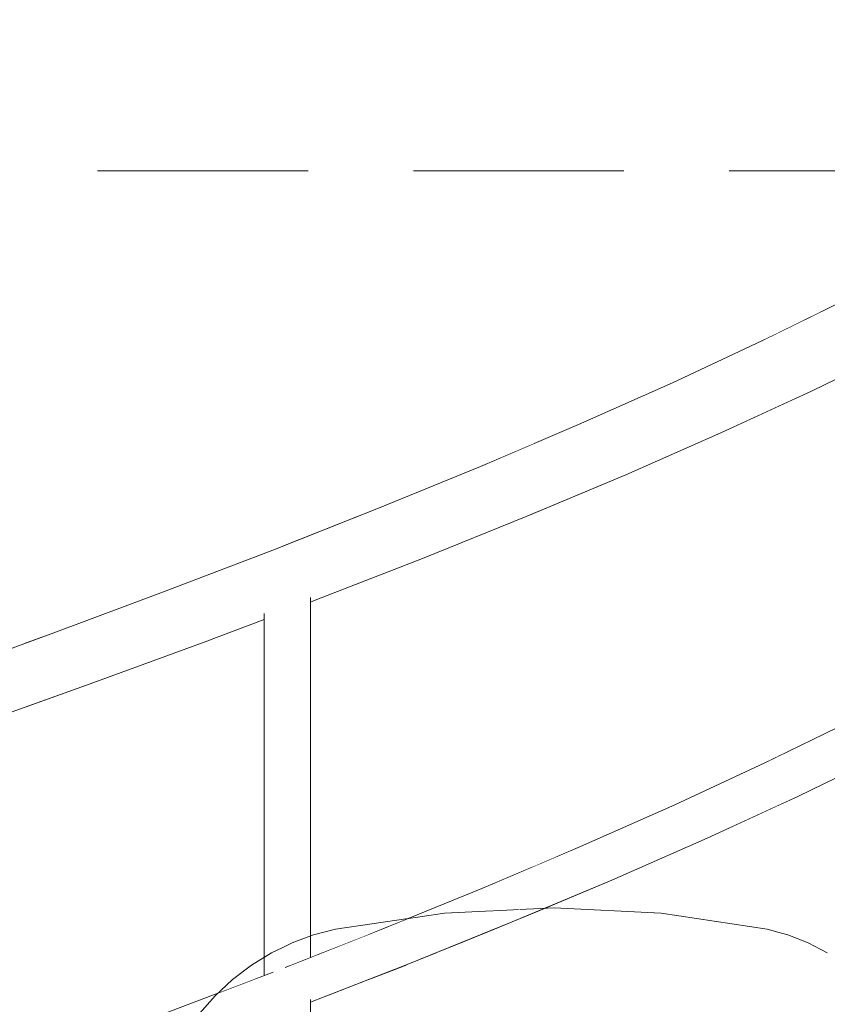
# Model space of a CAD drawing. Header units: millimetres. Extents: x 16408 to 141596, y -21057 to 26364.
# Tile 62 of 115: x 31179 to 31639, y 4381 to 4942. Entities that reach past the tile are written whole.
import ezdxf

# ---------------------------------------------------------------- set-up
doc = ezdxf.new("R2010")
doc.units = ezdxf.units.MM
doc.header["$MEASUREMENT"] = 0
doc.linetypes.add('Przerywana gęsta', pattern=[180, 120, -60])
doc.linetypes.add('Wipeout_Contour', pattern=[1000, 0, -1000])
doc.layers.add('0_Nr_pióra__103', color=7, linetype='Continuous', lineweight=5)
doc.layers.add('inw_schody zewnętrzne_Nr_pióra__103', color=7, linetype='Continuous', lineweight=5)
doc.layers.add('inw_schody zewnętrzne', color=7, linetype='Continuous')
doc.layers.add('inw_ściany zewnętrzne_Nr_pióra__61', color=7, linetype='Continuous', lineweight=13, true_color=0x6a6a6a)

msp = doc.modelspace()

# ---------------------------------------------------------------- wipeouts: each hides what was drawn before it
at = {"color": 254, "linetype": 'Wipeout_Contour', "lineweight": 0, "ltscale": 127165.223305}
msp.add_wipeout([(31472.13, 4435.84), (31421.31, 4433.35), (31544.66, 4433.35), (31483.74, 4436.43)], dxfattribs=at).dxf.layer = 'inw_schody zewnętrzne'

# ---------------------------------------------------------------- next in the draw order: wipeouts: each hides what was drawn before it
at = {"color": 254, "linetype": 'Wipeout_Contour', "lineweight": 0, "ltscale": 127170.009319}
msp.add_wipeout([(31359.05, 4424.14), (31605.08, 4424.14), (31544.66, 4433.35), (31421.31, 4433.35)], dxfattribs=at).dxf.layer = 'inw_schody zewnętrzne'

# ---------------------------------------------------------------- next in the draw order: wipeouts: each hides what was drawn before it
at = {"color": 254, "linetype": 'Wipeout_Contour', "lineweight": 0, "ltscale": 159082.883903}
msp.add_wipeout([(31359.05, 4424.14), (31346.55, 4420.96), (31617.03, 4420.96), (31611.3, 4422.51), (31605.08, 4424.14)], dxfattribs=at).dxf.layer = 'inw_schody zewnętrzne'

# ---------------------------------------------------------------- next in the draw order: wipeouts: each hides what was drawn before it
at = {"color": 254, "linetype": 'Wipeout_Contour', "lineweight": 0, "ltscale": 127160.811114}
msp.add_wipeout([(31334.4, 4416.45), (31628.46, 4416.45), (31617.03, 4420.96), (31346.55, 4420.96)], dxfattribs=at).dxf.layer = 'inw_schody zewnętrzne'

# ---------------------------------------------------------------- next in the draw order: wipeouts: each hides what was drawn before it
at = {"color": 254, "linetype": 'Wipeout_Contour', "lineweight": 0, "ltscale": 158795.002115}
msp.add_wipeout([(31328.77, 4413.66), (31322.55, 4410.67), (31639.44, 4410.67), (31628.46, 4416.45), (31334.4, 4416.45)], dxfattribs=at).dxf.layer = 'inw_schody zewnętrzne'

# ---------------------------------------------------------------- next in the draw order: wipeouts: each hides what was drawn before it
at = {"color": 254, "linetype": 'Wipeout_Contour', "lineweight": 0, "ltscale": 127150.996492}
msp.add_wipeout([(31311.13, 4403.66), (31649.87, 4403.66), (31639.44, 4410.67), (31322.55, 4410.67)], dxfattribs=at).dxf.layer = 'inw_schody zewnętrzne'

# ---------------------------------------------------------------- next in the draw order: wipeouts: each hides what was drawn before it
at = {"color": 254, "linetype": 'Wipeout_Contour', "lineweight": 0, "ltscale": 127144.906561}
msp.add_wipeout([(31311.13, 4403.66), (31300.43, 4395.51), (31659.65, 4395.51), (31649.87, 4403.66)], dxfattribs=at).dxf.layer = 'inw_schody zewnętrzne'

# ---------------------------------------------------------------- next in the draw order: wipeouts: each hides what was drawn before it
at = {"color": 254, "linetype": 'Wipeout_Contour', "lineweight": 0, "ltscale": 127138.339771}
msp.add_wipeout([(31300.43, 4395.51), (31290.55, 4386.27), (31668.67, 4386.27), (31659.65, 4395.51)], dxfattribs=at).dxf.layer = 'inw_schody zewnętrzne'

# ---------------------------------------------------------------- next in the draw order: wipeouts: each hides what was drawn before it
at = {"color": 254, "linetype": 'Wipeout_Contour', "lineweight": 0, "ltscale": 127131.364184}
msp.add_wipeout([(31281.59, 4376.06), (31676.86, 4376.06), (31668.67, 4386.27), (31290.55, 4386.27)], dxfattribs=at).dxf.layer = 'inw_schody zewnętrzne'

# ---------------------------------------------------------------- next in the draw order: wipeouts: each hides what was drawn before it
at = {"color": 254, "linetype": 'Wipeout_Contour', "lineweight": 0, "ltscale": 599876.837053}
msp.add_wipeout([(31181.83, 4856.43), (31181.83, 3836.43), (31328.77, 3836.43), (31328.77, 3886.43), (31250.7, 3886.43), (31250.7, 4286.43), (31251.35, 4300.3), (31253.32, 4314.04), (31256.56, 4327.5), (31261.06, 4340.56), (31266.78, 4353.09), (31273.64, 4364.96), (31281.59, 4376.06), (31290.55, 4386.27), (31300.43, 4395.51), (31311.13, 4403.66), (31322.55, 4410.67), (31328.77, 4413.66), (31328.77, 4856.43)], dxfattribs=at).dxf.layer = 'inw_schody zewnętrzne'
at = {"color": 254, "linetype": 'Wipeout_Contour', "lineweight": 0, "ltscale": 671241.019452}
msp.add_wipeout([(31702.69, 4314.04), (31704.48, 4300.3), (31705.08, 4286.43), (31705.08, 3886.43), (31611.3, 3886.43), (31611.3, 3836.43), (31745.68, 3836.43), (31745.68, 4856.43), (31611.3, 4856.43), (31611.3, 4422.51), (31617.03, 4420.96), (31628.46, 4416.45), (31639.44, 4410.67), (31649.87, 4403.66), (31659.65, 4395.51), (31668.67, 4386.27), (31676.86, 4376.06), (31684.12, 4364.96), (31690.39, 4353.09), (31695.61, 4340.56), (31699.72, 4327.5)], dxfattribs=at).dxf.layer = 'inw_schody zewnętrzne'

# ---------------------------------------------------------------- next in the draw order: linework, layer by layer
at = {"layer": 'inw_schody zewnętrzne_Nr_pióra__103', "color": 7, "linetype": 'Continuous', "lineweight": 5}
for p, q in [((31617.03, 4420.96), (31628.46, 4416.45)), ((31628.46, 4416.45), (31639.44, 4410.67)), ((31311.13, 4403.66), (31322.55, 4410.67))]:
    msp.add_line(p, q, dxfattribs=at)

# ---------------------------------------------------------------- next in the draw order: wipeouts: each hides what was drawn before it
at = {"color": 254, "linetype": 'Wipeout_Contour', "lineweight": 0, "ltscale": 94501.770456}
msp.add_wipeout([(31139.71, 4540.13), (31152.4, 4540.13), (31219.22, 4563.97)], dxfattribs=at)
at = {"color": 254, "linetype": 'Wipeout_Contour', "lineweight": 0, "ltscale": 126644.531177}
msp.add_wipeout([(31400.86, 4404.52), (31331.35, 4381.57), (31344.76, 4384.13), (31344.76, 4382.66)], dxfattribs=at)
at = {"color": 254, "linetype": 'Wipeout_Contour', "lineweight": 0, "ltscale": 126455.498953}
msp.add_wipeout([(31323.56, 4399.72), (31261.05, 4375.88), (31323.72, 4380.33), (31323.62, 4399.51)], dxfattribs=at)
at = {"color": 254, "linetype": 'Wipeout_Contour', "lineweight": 0, "ltscale": 223091.551025}
msp.add_wipeout([(31472.13, 4435.84), (31483.74, 4436.43), (31544.66, 4433.35), (31605.08, 4424.14), (31611.3, 4422.51), (31611.3, 4856.43), (31472.13, 4856.43)], dxfattribs=at).dxf.layer = 'inw_schody zewnętrzne'

# ---------------------------------------------------------------- next in the draw order: linework, layer by layer
at = {"layer": 'inw_schody zewnętrzne_Nr_pióra__103', "color": 7, "linetype": 'Continuous', "lineweight": 5}
for p, q in [((31544.66, 4433.35), (31605.08, 4424.14)), ((31611.3, 4422.51), (31605.08, 4424.14)), ((31611.3, 4422.51), (31617.03, 4420.96)), ((31300.43, 4395.51), (31311.13, 4403.66)), ((31290.55, 4386.27), (31300.43, 4395.51)), ((31281.59, 4376.06), (31290.55, 4386.27))]:
    msp.add_line(p, q, dxfattribs=at)

# ---------------------------------------------------------------- next in the draw order: wipeouts: each hides what was drawn before it
at = {"color": 254, "linetype": 'Wipeout_Contour', "lineweight": 0, "ltscale": 94556.96907}
msp.add_wipeout([(31139.71, 4540.13), (31219.22, 4563.97), (31205.22, 4563.97)], dxfattribs=at)
at = {"color": 254, "linetype": 'Wipeout_Contour', "lineweight": 0, "ltscale": 126676.644875}
msp.add_wipeout([(31389.05, 4404.52), (31330.55, 4381.41), (31331.35, 4381.57), (31400.86, 4404.52)], dxfattribs=at)
at = {"color": 254, "linetype": 'Wipeout_Contour', "lineweight": 0, "ltscale": 94892.815455}
msp.add_wipeout([(31323.62, 4399.73), (31323.56, 4399.72), (31323.62, 4399.51)], dxfattribs=at)
at = {"color": 254, "linetype": 'Wipeout_Contour', "lineweight": 0, "ltscale": 253672.604527}
msp.add_wipeout([(31421.31, 4433.35), (31472.13, 4435.84), (31472.13, 4856.43), (31328.77, 4856.43), (31328.77, 4413.66), (31334.4, 4416.45), (31346.55, 4420.96), (31359.05, 4424.14)], dxfattribs=at).dxf.layer = 'inw_schody zewnętrzne'

# ---------------------------------------------------------------- next in the draw order: wipeouts: each hides what was drawn before it
at = {"color": 254, "linetype": 'Wipeout_Contour', "lineweight": 0, "ltscale": 124057.973169}
msp.add_wipeout([(29614.36, 4861.27), (29632.25, 4849.58), (31423.49, 6089.67), (31423.49, 6113.75)], dxfattribs=at)
at = {"color": 254, "linetype": 'Wipeout_Contour', "lineweight": 0, "ltscale": 94471.417766}
msp.add_wipeout([(31131.38, 4568.69), (31139.71, 4540.13), (31205.22, 4563.97)], dxfattribs=at)
at = {"color": 254, "linetype": 'Wipeout_Contour', "lineweight": 0, "ltscale": 95175.117104}
msp.add_wipeout([(31389.05, 4404.52), (31400.86, 4404.52), (31459.88, 4428.36)], dxfattribs=at)
at = {"color": 254, "linetype": 'Wipeout_Contour', "lineweight": 0, "ltscale": 94892.714279}
msp.add_wipeout([(31323.56, 4399.72), (31323.62, 4399.73), (31323.62, 4399.74)], dxfattribs=at)

# ---------------------------------------------------------------- next in the draw order: linework, layer by layer
at = {"layer": '0_Nr_pióra__103', "color": 7, "linetype": 'Continuous', "lineweight": 5}
msp.add_line((31261.05, 4375.88), (31323.56, 4399.72), dxfattribs=at)
at = {"layer": 'inw_ściany zewnętrzne_Nr_pióra__61', "color": 251, "linetype": 'Przerywana gęsta', "lineweight": 13, "true_color": 0x6a6a6a, "flags": 128}
msp.add_lwpolyline([(29603.49, 4856.43), (38941.5, 4856.43)], dxfattribs=at)

# ---------------------------------------------------------------- next in the draw order: wipeouts: each hides what was drawn before it
at = {"color": 254, "linetype": 'Wipeout_Contour', "lineweight": 0, "ltscale": 94534.927445}
msp.add_wipeout([(31131.38, 4568.69), (31205.22, 4563.97), (31197.09, 4592.53)], dxfattribs=at)
at = {"color": 254, "linetype": 'Wipeout_Contour', "lineweight": 0, "ltscale": 95223.911721}
msp.add_wipeout([(31447.3, 4428.36), (31389.05, 4404.52), (31459.88, 4428.36)], dxfattribs=at)

# ---------------------------------------------------------------- next in the draw order: wipeouts: each hides what was drawn before it
at = {"color": 254, "linetype": 'Wipeout_Contour', "lineweight": 0, "ltscale": 94707.459528}
msp.add_wipeout([(31205.22, 4563.97), (31219.22, 4563.97), (31284.33, 4587.81)], dxfattribs=at)
at = {"color": 254, "linetype": 'Wipeout_Contour', "lineweight": 0, "ltscale": 95148.913084}
msp.add_wipeout([(31447.3, 4428.36), (31384.11, 4423.56), (31389.05, 4404.52)], dxfattribs=at)

# ---------------------------------------------------------------- next in the draw order: wipeouts: each hides what was drawn before it
at = {"color": 254, "linetype": 'Wipeout_Contour', "lineweight": 0, "ltscale": 94759.735411}
msp.add_wipeout([(31269.05, 4587.81), (31205.22, 4563.97), (31284.33, 4587.81)], dxfattribs=at)
at = {"color": 254, "linetype": 'Wipeout_Contour', "lineweight": 0, "ltscale": 95206.938276}
msp.add_wipeout([(31442.54, 4447.4), (31384.11, 4423.56), (31447.3, 4428.36)], dxfattribs=at)
at = {"color": 254, "linetype": 'Wipeout_Contour', "lineweight": 0, "ltscale": 94970.403774}
msp.add_wipeout([(31330.39, 4400.22), (31330.55, 4381.42), (31389.05, 4404.52)], dxfattribs=at)

# ---------------------------------------------------------------- next in the draw order: linework, layer by layer
at = {"layer": '0_Nr_pióra__103', "color": 7, "linetype": 'Continuous', "lineweight": 5}
msp.add_line((31344.76, 4218.07), (31344.76, 4384.13), dxfattribs=at)

# ---------------------------------------------------------------- next in the draw order: wipeouts: each hides what was drawn before it
at = {"color": 254, "linetype": 'Wipeout_Contour', "lineweight": 0, "ltscale": 94674.77847}
msp.add_wipeout([(31197.09, 4592.53), (31205.22, 4563.97), (31269.05, 4587.81)], dxfattribs=at)
at = {"color": 254, "linetype": 'Wipeout_Contour', "lineweight": 0, "ltscale": 95357.373777}
msp.add_wipeout([(31447.3, 4428.36), (31459.88, 4428.36), (31516.62, 4452.2)], dxfattribs=at)
at = {"color": 254, "linetype": 'Wipeout_Contour', "lineweight": 0, "ltscale": 126666.949062}
msp.add_wipeout([(31330.41, 4402.42), (31330.39, 4400.22), (31389.05, 4404.52), (31384.11, 4423.56)], dxfattribs=at)

# ---------------------------------------------------------------- next in the draw order: linework, layer by layer
at = {"layer": '0_Nr_pióra__103', "color": 7, "linetype": 'Continuous', "lineweight": 5}
for p, q in [((31152.4, 4540.13), (31219.22, 4563.97)), ((31330.41, 4402.42), (31384.11, 4423.56)), ((31344.76, 4382.66), (31400.86, 4404.52))]:
    msp.add_line(p, q, dxfattribs=at)
at = {"layer": 'inw_schody zewnętrzne_Nr_pióra__103', "color": 7, "linetype": 'Continuous', "lineweight": 5}
for p, q in [((31359.05, 4424.14), (31421.31, 4433.35)), ((31346.55, 4420.96), (31359.05, 4424.14)), ((31328.77, 4413.66), (31334.4, 4416.45)), ((31334.4, 4416.45), (31346.55, 4420.96)), ((31328.77, 4413.66), (31322.55, 4410.67))]:
    msp.add_line(p, q, dxfattribs=at)

# ---------------------------------------------------------------- next in the draw order: wipeouts: each hides what was drawn before it
at = {"color": 254, "linetype": 'Wipeout_Contour', "lineweight": 0, "ltscale": 94736.854581}
msp.add_wipeout([(31261.14, 4616.36), (31197.09, 4592.53), (31269.05, 4587.81)], dxfattribs=at)
at = {"color": 254, "linetype": 'Wipeout_Contour', "lineweight": 0, "ltscale": 95403.20257}
msp.add_wipeout([(31447.3, 4428.36), (31516.62, 4452.2), (31503.29, 4452.2)], dxfattribs=at)

# ---------------------------------------------------------------- next in the draw order: linework, layer by layer
at = {"layer": '0_Nr_pióra__103', "color": 7, "linetype": 'Continuous', "lineweight": 5}
msp.add_line((31131.38, 4568.69), (31197.09, 4592.53), dxfattribs=at)

# ---------------------------------------------------------------- next in the draw order: wipeouts: each hides what was drawn before it
at = {"color": 254, "linetype": 'Wipeout_Contour', "lineweight": 0, "ltscale": 94873.020523}
msp.add_wipeout([(31261.14, 4616.36), (31269.05, 4587.81), (31331.04, 4611.64)], dxfattribs=at)
at = {"color": 254, "linetype": 'Wipeout_Contour', "lineweight": 0, "ltscale": 95329.876253}
msp.add_wipeout([(31442.54, 4447.4), (31447.3, 4428.36), (31503.29, 4452.2)], dxfattribs=at)

# ---------------------------------------------------------------- next in the draw order: linework, layer by layer
at = {"layer": '0_Nr_pióra__103', "color": 7, "linetype": 'Continuous', "lineweight": 5}
msp.add_line((31400.86, 4404.52), (31459.88, 4428.36), dxfattribs=at)
at = {"layer": 'inw_schody zewnętrzne_Nr_pióra__103', "color": 7, "linetype": 'Continuous', "lineweight": 5}
for p, q in [((31472.13, 4435.84), (31421.31, 4433.35)), ((31472.13, 4435.84), (31483.74, 4436.43)), ((31483.74, 4436.43), (31544.66, 4433.35))]:
    msp.add_line(p, q, dxfattribs=at)

# ---------------------------------------------------------------- next in the draw order: wipeouts: each hides what was drawn before it
at = {"color": 254, "linetype": 'Wipeout_Contour', "lineweight": 0, "ltscale": 94933.532256}
msp.add_wipeout([(31323.37, 4640.2), (31261.14, 4616.36), (31331.04, 4611.64)], dxfattribs=at)
at = {"color": 254, "linetype": 'Wipeout_Contour', "lineweight": 0, "ltscale": 126531.959274}
msp.add_wipeout([(31318.49, 4602.82), (31269.05, 4587.81), (31284.33, 4587.81), (31318.49, 4600.69)], dxfattribs=at)
at = {"color": 254, "linetype": 'Wipeout_Contour', "lineweight": 0, "ltscale": 95385.870717}
msp.add_wipeout([(31442.54, 4447.4), (31503.29, 4452.2), (31498.72, 4471.24)], dxfattribs=at)

# ---------------------------------------------------------------- next in the draw order: linework, layer by layer
at = {"layer": '0_Nr_pióra__103', "color": 7, "linetype": 'Continuous', "lineweight": 5}
for p, q in [((31197.09, 4592.53), (31261.14, 4616.36)), ((31384.11, 4423.56), (31442.54, 4447.4))]:
    msp.add_line(p, q, dxfattribs=at)

# ---------------------------------------------------------------- next in the draw order: wipeouts: each hides what was drawn before it
at = {"color": 254, "linetype": 'Wipeout_Contour', "lineweight": 0, "ltscale": 190142.69069}
msp.add_wipeout([(31408.76, 4635.48), (31331.04, 4611.64), (31336.97, 4611.64), (31344.76, 4613.13), (31344.76, 4611.64), (31347.56, 4611.64)], dxfattribs=at)
at = {"color": 254, "linetype": 'Wipeout_Contour', "lineweight": 0, "ltscale": 95532.742867}
msp.add_wipeout([(31503.29, 4452.2), (31516.62, 4452.2), (31570.92, 4476.04)], dxfattribs=at)

# ---------------------------------------------------------------- next in the draw order: wipeouts: each hides what was drawn before it
at = {"color": 254, "linetype": 'Wipeout_Contour', "lineweight": 0, "ltscale": 95148.855554}
msp.add_wipeout([(31331.04, 4611.64), (31408.76, 4635.48), (31391.04, 4635.48)], dxfattribs=at)
at = {"color": 254, "linetype": 'Wipeout_Contour', "lineweight": 0, "ltscale": 95575.505801}
msp.add_wipeout([(31556.88, 4476.04), (31503.29, 4452.2), (31570.92, 4476.04)], dxfattribs=at)

# ---------------------------------------------------------------- next in the draw order: wipeouts: each hides what was drawn before it
at = {"color": 254, "linetype": 'Wipeout_Contour', "lineweight": 0, "ltscale": 95065.699138}
msp.add_wipeout([(31323.37, 4640.2), (31331.04, 4611.64), (31391.04, 4635.48)], dxfattribs=at)
at = {"color": 254, "linetype": 'Wipeout_Contour', "lineweight": 0, "ltscale": 95504.024961}
msp.add_wipeout([(31556.88, 4476.04), (31498.72, 4471.24), (31503.29, 4452.2)], dxfattribs=at)

# ---------------------------------------------------------------- next in the draw order: linework, layer by layer
at = {"layer": '0_Nr_pióra__103', "color": 7, "linetype": 'Continuous', "lineweight": 5}
msp.add_line((31459.88, 4428.36), (31516.62, 4452.2), dxfattribs=at)

# ---------------------------------------------------------------- next in the draw order: wipeouts: each hides what was drawn before it
at = {"color": 254, "linetype": 'Wipeout_Contour', "lineweight": 0, "ltscale": 95124.519501}
msp.add_wipeout([(31323.37, 4640.2), (31391.04, 4635.48), (31383.63, 4664.04)], dxfattribs=at)
at = {"color": 254, "linetype": 'Wipeout_Contour', "lineweight": 0, "ltscale": 189919.634686}
msp.add_wipeout([(31269.05, 4587.81), (31318.49, 4602.82), (31318.49, 4604.16), (31326.38, 4609.58), (31336.97, 4611.64), (31331.04, 4611.64)], dxfattribs=at)
at = {"color": 254, "linetype": 'Wipeout_Contour', "lineweight": 0, "ltscale": 95049.505334}
msp.add_wipeout([(31347.56, 4611.64), (31344.76, 4610.79), (31344.76, 4610.59)], dxfattribs=at)
at = {"color": 254, "linetype": 'Wipeout_Contour', "lineweight": 0, "ltscale": 95557.868467}
msp.add_wipeout([(31552.52, 4495.07), (31498.72, 4471.24), (31556.88, 4476.04)], dxfattribs=at)

# ---------------------------------------------------------------- next in the draw order: linework, layer by layer
at = {"layer": '0_Nr_pióra__103', "color": 7, "linetype": 'Continuous', "lineweight": 5}
for p, q in [((31261.14, 4616.36), (31323.37, 4640.2)), ((31318.49, 4397.79), (31318.49, 4604.16)), ((31284.33, 4587.81), (31318.49, 4600.69)), ((31219.22, 4563.97), (31284.33, 4587.81)), ((31442.54, 4447.4), (31498.72, 4471.24))]:
    msp.add_line(p, q, dxfattribs=at)

# ---------------------------------------------------------------- next in the draw order: wipeouts: each hides what was drawn before it
at = {"color": 254, "linetype": 'Wipeout_Contour', "lineweight": 0, "ltscale": 95291.495981}
msp.add_wipeout([(31467.79, 4659.32), (31391.04, 4635.48), (31408.76, 4635.48)], dxfattribs=at)
at = {"color": 254, "linetype": 'Wipeout_Contour', "lineweight": 0, "ltscale": 95049.776123}
msp.add_wipeout([(31344.76, 4611.64), (31344.76, 4610.79), (31347.56, 4611.64)], dxfattribs=at)
at = {"color": 254, "linetype": 'Wipeout_Contour', "lineweight": 0, "ltscale": 95700.833191}
msp.add_wipeout([(31622.67, 4499.87), (31556.88, 4476.04), (31570.92, 4476.04)], dxfattribs=at)

# ---------------------------------------------------------------- next in the draw order: linework, layer by layer
at = {"layer": '0_Nr_pióra__103', "color": 7, "linetype": 'Continuous', "lineweight": 5}
for p, q in [((31344.76, 4408.07), (31344.76, 4613.13)), ((31344.76, 4610.59), (31347.56, 4611.64))]:
    msp.add_line(p, q, dxfattribs=at)

# ---------------------------------------------------------------- next in the draw order: wipeouts: each hides what was drawn before it
at = {"color": 254, "linetype": 'Wipeout_Contour', "lineweight": 0, "ltscale": 95334.337828}
msp.add_wipeout([(31448.92, 4659.32), (31391.04, 4635.48), (31467.79, 4659.32)], dxfattribs=at)
at = {"color": 254, "linetype": 'Wipeout_Contour', "lineweight": 0, "ltscale": 95740.437905}
msp.add_wipeout([(31556.88, 4476.04), (31622.67, 4499.87), (31607.96, 4499.87)], dxfattribs=at)

# ---------------------------------------------------------------- next in the draw order: wipeouts: each hides what was drawn before it
at = {"color": 254, "linetype": 'Wipeout_Contour', "lineweight": 0, "ltscale": 95252.382956}
msp.add_wipeout([(31383.63, 4664.04), (31391.04, 4635.48), (31448.92, 4659.32)], dxfattribs=at)
at = {"color": 254, "linetype": 'Wipeout_Contour', "lineweight": 0, "ltscale": 95670.97112}
msp.add_wipeout([(31607.96, 4499.87), (31552.52, 4495.07), (31556.88, 4476.04)], dxfattribs=at)

# ---------------------------------------------------------------- next in the draw order: linework, layer by layer
at = {"layer": '0_Nr_pióra__103', "color": 7, "linetype": 'Continuous', "lineweight": 5}
for p, q in [((31347.56, 4611.64), (31408.76, 4635.48)), ((31516.62, 4452.2), (31570.92, 4476.04))]:
    msp.add_line(p, q, dxfattribs=at)

# ---------------------------------------------------------------- next in the draw order: wipeouts: each hides what was drawn before it
at = {"color": 254, "linetype": 'Wipeout_Contour', "lineweight": 0, "ltscale": 95309.389085}
msp.add_wipeout([(31441.77, 4687.88), (31383.63, 4664.04), (31448.92, 4659.32)], dxfattribs=at)
at = {"color": 254, "linetype": 'Wipeout_Contour', "lineweight": 0, "ltscale": 95722.548638}
msp.add_wipeout([(31603.81, 4518.91), (31552.52, 4495.07), (31607.96, 4499.87)], dxfattribs=at)

# ---------------------------------------------------------------- next in the draw order: linework, layer by layer
at = {"layer": '0_Nr_pióra__103', "color": 7, "linetype": 'Continuous', "lineweight": 5}
for p, q in [((31323.37, 4640.2), (31383.63, 4664.04)), ((31498.72, 4471.24), (31552.52, 4495.07))]:
    msp.add_line(p, q, dxfattribs=at)

# ---------------------------------------------------------------- next in the draw order: wipeouts: each hides what was drawn before it
at = {"color": 254, "linetype": 'Wipeout_Contour', "lineweight": 0, "ltscale": 95473.710127}
msp.add_wipeout([(31448.92, 4659.32), (31467.79, 4659.32), (31524.52, 4683.16)], dxfattribs=at)
at = {"color": 254, "linetype": 'Wipeout_Contour', "lineweight": 0, "ltscale": 95861.271019}
msp.add_wipeout([(31607.96, 4499.87), (31622.67, 4499.87), (31671.75, 4523.71)], dxfattribs=at)

# ---------------------------------------------------------------- next in the draw order: wipeouts: each hides what was drawn before it
at = {"color": 254, "linetype": 'Wipeout_Contour', "lineweight": 0, "ltscale": 95513.211343}
msp.add_wipeout([(31448.92, 4659.32), (31524.52, 4683.16), (31504.53, 4683.16)], dxfattribs=at)
at = {"color": 254, "linetype": 'Wipeout_Contour', "lineweight": 0, "ltscale": 95897.633074}
msp.add_wipeout([(31656.39, 4523.71), (31607.96, 4499.87), (31671.75, 4523.71)], dxfattribs=at)

# ---------------------------------------------------------------- next in the draw order: wipeouts: each hides what was drawn before it
at = {"color": 254, "linetype": 'Wipeout_Contour', "lineweight": 0, "ltscale": 95432.655026}
msp.add_wipeout([(31441.77, 4687.88), (31448.92, 4659.32), (31504.53, 4683.16)], dxfattribs=at)
at = {"color": 254, "linetype": 'Wipeout_Contour', "lineweight": 0, "ltscale": 95830.343922}
msp.add_wipeout([(31656.39, 4523.71), (31603.81, 4518.91), (31607.96, 4499.87)], dxfattribs=at)

# ---------------------------------------------------------------- next in the draw order: linework, layer by layer
at = {"layer": '0_Nr_pióra__103', "color": 7, "linetype": 'Continuous', "lineweight": 5}
for p, q in [((31408.76, 4635.48), (31467.79, 4659.32)), ((31570.92, 4476.04), (31622.67, 4499.87))]:
    msp.add_line(p, q, dxfattribs=at)

# ---------------------------------------------------------------- next in the draw order: wipeouts: each hides what was drawn before it
at = {"color": 254, "linetype": 'Wipeout_Contour', "lineweight": 0, "ltscale": 95487.72847}
msp.add_wipeout([(31441.77, 4687.88), (31504.53, 4683.16), (31497.67, 4711.72)], dxfattribs=at)
at = {"color": 254, "linetype": 'Wipeout_Contour', "lineweight": 0, "ltscale": 95879.545918}
msp.add_wipeout([(31652.46, 4542.75), (31603.81, 4518.91), (31656.39, 4523.71)], dxfattribs=at)

# ---------------------------------------------------------------- next in the draw order: linework, layer by layer
at = {"layer": '0_Nr_pióra__103', "color": 7, "linetype": 'Continuous', "lineweight": 5}
for p, q in [((31383.63, 4664.04), (31441.77, 4687.88)), ((31603.81, 4518.91), (31652.46, 4542.75)), ((31622.67, 4499.87), (31671.75, 4523.71)), ((31552.52, 4495.07), (31603.81, 4518.91))]:
    msp.add_line(p, q, dxfattribs=at)

# ---------------------------------------------------------------- next in the draw order: wipeouts: each hides what was drawn before it
at = {"color": 254, "linetype": 'Wipeout_Contour', "lineweight": 0, "ltscale": 95649.001794}
msp.add_wipeout([(31504.53, 4683.16), (31524.52, 4683.16), (31578.8, 4707)], dxfattribs=at)

# ---------------------------------------------------------------- next in the draw order: wipeouts: each hides what was drawn before it
at = {"color": 254, "linetype": 'Wipeout_Contour', "lineweight": 0, "ltscale": 95685.078046}
msp.add_wipeout([(31557.74, 4707), (31504.53, 4683.16), (31578.8, 4707)], dxfattribs=at)

# ---------------------------------------------------------------- next in the draw order: wipeouts: each hides what was drawn before it
at = {"color": 254, "linetype": 'Wipeout_Contour', "lineweight": 0, "ltscale": 95606.113797}
msp.add_wipeout([(31557.74, 4707), (31497.67, 4711.72), (31504.53, 4683.16)], dxfattribs=at)

# ---------------------------------------------------------------- next in the draw order: linework, layer by layer
at = {"layer": '0_Nr_pióra__103', "color": 7, "linetype": 'Continuous', "lineweight": 5}
msp.add_line((31467.79, 4659.32), (31524.52, 4683.16), dxfattribs=at)

# ---------------------------------------------------------------- next in the draw order: wipeouts: each hides what was drawn before it
at = {"color": 254, "linetype": 'Wipeout_Contour', "lineweight": 0, "ltscale": 95659.140807}
msp.add_wipeout([(31551.19, 4735.56), (31497.67, 4711.72), (31557.74, 4707)], dxfattribs=at)

# ---------------------------------------------------------------- next in the draw order: linework, layer by layer
at = {"layer": '0_Nr_pióra__103', "color": 7, "linetype": 'Continuous', "lineweight": 5}
msp.add_line((31441.77, 4687.88), (31497.67, 4711.72), dxfattribs=at)

# ---------------------------------------------------------------- next in the draw order: wipeouts: each hides what was drawn before it
at = {"color": 254, "linetype": 'Wipeout_Contour', "lineweight": 0, "ltscale": 95816.98123}
msp.add_wipeout([(31630.5, 4730.84), (31557.74, 4707), (31578.8, 4707)], dxfattribs=at)

# ---------------------------------------------------------------- next in the draw order: wipeouts: each hides what was drawn before it
at = {"color": 254, "linetype": 'Wipeout_Contour', "lineweight": 0, "ltscale": 95849.556723}
msp.add_wipeout([(31557.74, 4707), (31630.5, 4730.84), (31608.43, 4730.84)], dxfattribs=at)

# ---------------------------------------------------------------- next in the draw order: wipeouts: each hides what was drawn before it
at = {"color": 254, "linetype": 'Wipeout_Contour', "lineweight": 0, "ltscale": 95772.374086}
msp.add_wipeout([(31551.19, 4735.56), (31557.74, 4707), (31608.43, 4730.84)], dxfattribs=at)

# ---------------------------------------------------------------- next in the draw order: linework, layer by layer
at = {"layer": '0_Nr_pióra__103', "color": 7, "linetype": 'Continuous', "lineweight": 5}
msp.add_line((31524.52, 4683.16), (31578.8, 4707), dxfattribs=at)

# ---------------------------------------------------------------- next in the draw order: wipeouts: each hides what was drawn before it
at = {"color": 254, "linetype": 'Wipeout_Contour', "lineweight": 0, "ltscale": 95823.245882}
msp.add_wipeout([(31551.19, 4735.56), (31608.43, 4730.84), (31602.2, 4759.39)], dxfattribs=at)

# ---------------------------------------------------------------- next in the draw order: linework, layer by layer
at = {"layer": '0_Nr_pióra__103', "color": 7, "linetype": 'Continuous', "lineweight": 5}
msp.add_line((31497.67, 4711.72), (31551.19, 4735.56), dxfattribs=at)

# ---------------------------------------------------------------- next in the draw order: wipeouts: each hides what was drawn before it
at = {"color": 254, "linetype": 'Wipeout_Contour', "lineweight": 0, "ltscale": 95977.2762}
msp.add_wipeout([(31608.43, 4730.84), (31630.5, 4730.84), (31679.51, 4754.67)], dxfattribs=at)

# ---------------------------------------------------------------- next in the draw order: wipeouts: each hides what was drawn before it
at = {"color": 254, "linetype": 'Wipeout_Contour', "lineweight": 0, "ltscale": 96006.283922}
msp.add_wipeout([(31656.48, 4754.67), (31608.43, 4730.84), (31679.51, 4754.67)], dxfattribs=at)

# ---------------------------------------------------------------- next in the draw order: wipeouts: each hides what was drawn before it
at = {"color": 254, "linetype": 'Wipeout_Contour', "lineweight": 0, "ltscale": 95931.067977}
msp.add_wipeout([(31602.2, 4759.39), (31608.43, 4730.84), (31656.48, 4754.67)], dxfattribs=at)

# ---------------------------------------------------------------- next in the draw order: linework, layer by layer
at = {"layer": '0_Nr_pióra__103', "color": 7, "linetype": 'Continuous', "lineweight": 5}
msp.add_line((31578.8, 4707), (31630.5, 4730.84), dxfattribs=at)

# ---------------------------------------------------------------- next in the draw order: wipeouts: each hides what was drawn before it
at = {"color": 254, "linetype": 'Wipeout_Contour', "lineweight": 0, "ltscale": 95979.681038}
msp.add_wipeout([(31602.2, 4759.39), (31656.48, 4754.67), (31650.59, 4783.23)], dxfattribs=at)

# ---------------------------------------------------------------- next in the draw order: linework, layer by layer
at = {"layer": '0_Nr_pióra__103', "color": 7, "linetype": 'Continuous', "lineweight": 5}
for p, q in [((31602.2, 4759.39), (31650.59, 4783.23)), ((31551.19, 4735.56), (31602.2, 4759.39)), ((31630.5, 4730.84), (31679.51, 4754.67))]:
    msp.add_line(p, q, dxfattribs=at)

doc.saveas('drawing.dxf')
